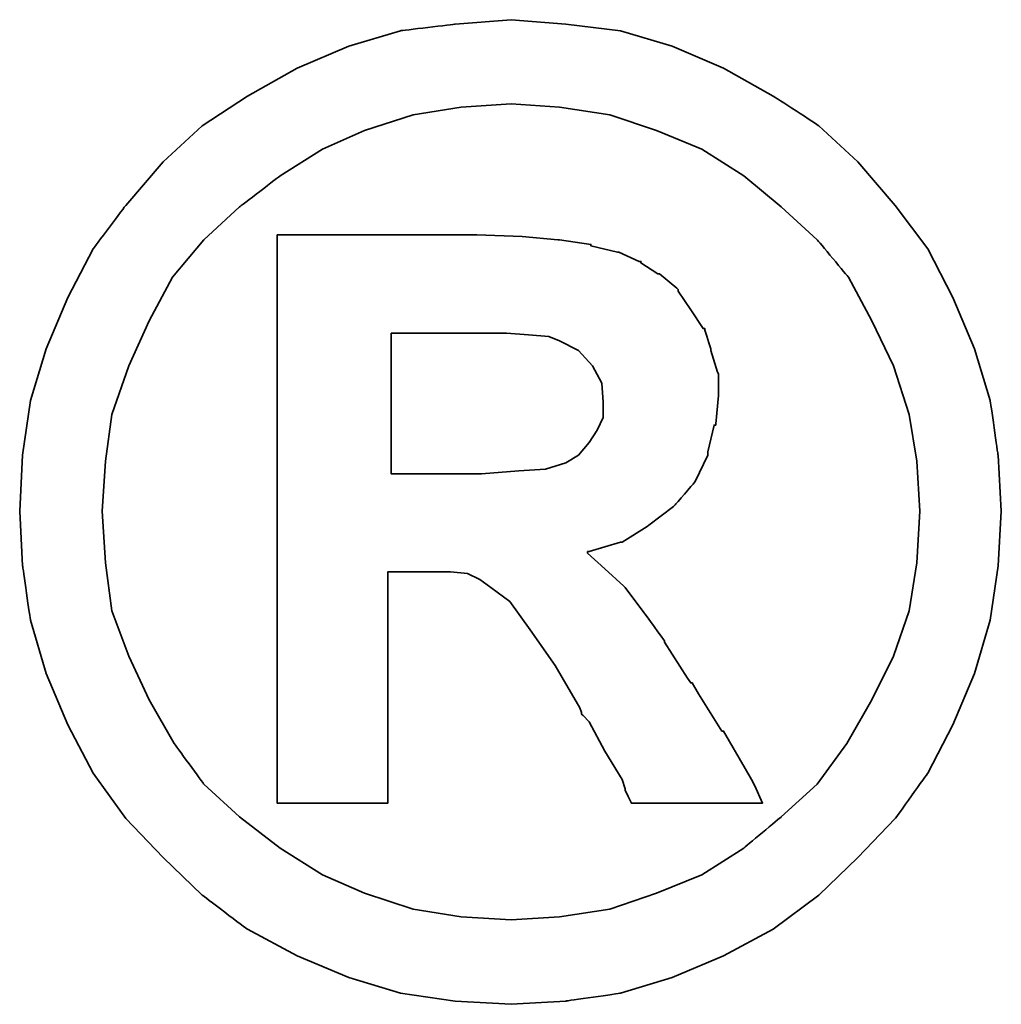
# Model space of a CAD drawing. Header units: millimetres. Extents: x 443 to 3685, y -1599 to 860.
# Tile 145 of 256: x 762.25 to 763.93, y -907.95 to -906.26. Entities that reach past the tile are written whole.
import ezdxf

# ---------------------------------------------------------------- set-up
doc = ezdxf.new("R2010")
doc.units = ezdxf.units.MM
doc.layers.add('DIM', color=4, linetype='CONTINUOUS')
doc.layers.add('layer 1', color=7, linetype='CONTINUOUS')

# ---------------------------------------------------------------- blocks, each defined once
blk = doc.blocks.new('TBI MOTION logo(完整正式版)')
at = {"layer": 'layer 1', "color": 22, "lineweight": 35}
for points, knots in [([(81.20634, 4.98624), (81.20634, 4.98624), (81.18649, 5.32862), (81.18649, 5.32862), (81.18649, 5.32862), (81.18649, 5.32862), (81.13886, 5.66206), (81.13886, 5.66206), (81.13886, 5.66206), (81.13886, 5.66206), (81.04359, 5.97764), (81.04359, 5.97764), (81.04359, 5.97764), (81.04359, 5.97764), (80.91061, 6.29124), (80.91061, 6.29124), (80.91061, 6.29124), (80.91061, 6.29124), (80.75778, 6.58697), (80.75778, 6.58697), (80.75778, 6.58697), (80.75778, 6.58697), (80.5593, 6.85294), (80.5593, 6.85294), (80.5593, 6.85294), (80.5593, 6.85294), (80.33105, 7.1189), (80.33105, 7.1189), (80.33105, 7.1189), (80.33105, 7.1189), (80.09287, 7.33921), (80.09287, 7.33921), (80.09287, 7.33921), (80.09287, 7.33921), (79.815, 7.51982), (79.815, 7.51982), (79.815, 7.51982), (79.815, 7.51982), (79.51133, 7.69051), (79.51133, 7.69051), (79.51133, 7.69051), (79.51133, 7.69051), (79.19773, 7.8235), (79.19773, 7.8235), (79.19773, 7.8235), (79.19773, 7.8235), (78.88215, 7.91877), (78.88215, 7.91877), (78.88215, 7.91877), (78.88215, 7.91877), (78.54871, 7.95846), (78.54871, 7.95846), (78.54871, 7.95846), (78.54871, 7.95846), (78.21526, 7.98625), (78.21526, 7.98625), (78.21526, 7.98625), (78.21526, 7.98625), (77.87388, 7.95846), (77.87388, 7.95846), (77.87388, 7.95846), (77.87388, 7.95846), (77.54044, 7.91877), (77.54044, 7.91877), (77.54044, 7.91877), (77.54044, 7.91877), (77.22485, 7.8235), (77.22485, 7.8235), (77.22485, 7.8235), (77.22485, 7.8235), (76.91027, 7.69051), (76.91027, 7.69051), (76.91027, 7.69051), (76.91027, 7.69051), (76.6056, 7.51982), (76.6056, 7.51982), (76.6056, 7.51982), (76.6056, 7.51982), (76.32972, 7.33921), (76.32972, 7.33921), (76.32972, 7.33921), (76.32972, 7.33921), (76.09154, 7.1189), (76.09154, 7.1189), (76.09154, 7.1189), (76.09154, 7.1189), (75.86329, 6.85294), (75.86329, 6.85294), (75.86329, 6.85294), (75.86329, 6.85294), (75.66382, 6.58697), (75.66382, 6.58697), (75.66382, 6.58697), (75.66382, 6.58697), (75.51099, 6.29124), (75.51099, 6.29124), (75.51099, 6.29124), (75.51099, 6.29124), (75.37702, 5.97764), (75.37702, 5.97764), (75.37702, 5.97764), (75.37702, 5.97764), (75.28175, 5.66206), (75.28175, 5.66206), (75.28175, 5.66206), (75.28175, 5.66206), (75.23411, 5.32862), (75.23411, 5.32862), (75.23411, 5.32862), (75.23411, 5.32862), (75.21625, 4.98624), (75.21625, 4.98624), (75.21625, 4.98624), (75.21625, 4.98624), (75.23411, 4.6528), (75.23411, 4.6528), (75.23411, 4.6528), (75.23411, 4.6528), (75.28175, 4.32035), (75.28175, 4.32035), (75.28175, 4.32035), (75.28175, 4.32035), (75.37702, 3.99583), (75.37702, 3.99583), (75.37702, 3.99583), (75.37702, 3.99583), (75.51099, 3.68224), (75.51099, 3.68224), (75.51099, 3.68224), (75.51099, 3.68224), (75.66382, 3.38749), (75.66382, 3.38749), (75.66382, 3.38749), (75.66382, 3.38749), (75.86329, 3.10963), (75.86329, 3.10963), (75.86329, 3.10963), (75.86329, 3.10963), (76.09154, 2.87145), (76.09154, 2.87145), (76.09154, 2.87145), (76.09154, 2.87145), (76.32972, 2.6432), (76.32972, 2.6432), (76.32972, 2.6432), (76.32972, 2.6432), (76.6056, 2.43381), (76.6056, 2.43381), (76.6056, 2.43381), (76.6056, 2.43381), (76.91027, 2.27205), (76.91027, 2.27205), (76.91027, 2.27205), (76.91027, 2.27205), (77.22485, 2.13906), (77.22485, 2.13906), (77.22485, 2.13906), (77.22485, 2.13906), (77.54044, 2.0438), (77.54044, 2.0438), (77.54044, 2.0438), (77.54044, 2.0438), (77.87388, 1.99616), (77.87388, 1.99616), (77.87388, 1.99616), (77.87388, 1.99616), (78.21526, 1.97631), (78.21526, 1.97631), (78.21526, 1.97631), (78.21526, 1.97631), (78.54871, 1.99616), (78.54871, 1.99616), (78.54871, 1.99616), (78.54871, 1.99616), (78.88215, 2.0438), (78.88215, 2.0438), (78.88215, 2.0438), (78.88215, 2.0438), (79.19773, 2.13906), (79.19773, 2.13906), (79.19773, 2.13906), (79.19773, 2.13906), (79.51133, 2.27205), (79.51133, 2.27205), (79.51133, 2.27205), (79.51133, 2.27205), (79.815, 2.43381), (79.815, 2.43381), (79.815, 2.43381), (79.815, 2.43381), (80.09287, 2.6432), (80.09287, 2.6432), (80.09287, 2.6432), (80.09287, 2.6432), (80.33105, 2.87145), (80.33105, 2.87145), (80.33105, 2.87145), (80.33105, 2.87145), (80.5593, 3.10963), (80.5593, 3.10963), (80.5593, 3.10963), (80.5593, 3.10963), (80.75778, 3.38749), (80.75778, 3.38749), (80.75778, 3.38749), (80.75778, 3.38749), (80.91061, 3.68224), (80.91061, 3.68224), (80.91061, 3.68224), (80.91061, 3.68224), (81.04359, 3.99583), (81.04359, 3.99583), (81.04359, 3.99583), (81.04359, 3.99583), (81.13886, 4.32035), (81.13886, 4.32035), (81.13886, 4.32035), (81.13886, 4.32035), (81.18649, 4.6528), (81.18649, 4.6528), (81.18649, 4.6528), (81.18649, 4.6528), (81.20634, 4.98624), (81.20634, 4.98624)], [0, 0, 0, 0, 0.0178571, 0.0178571, 0.0178571, 0.0178572, 0.0357143, 0.0357143, 0.0357143, 0.0357143, 0.0535714, 0.0535714, 0.0535714, 0.0535714, 0.0714286, 0.0714286, 0.0714286, 0.0714286, 0.0892857, 0.0892857, 0.0892857, 0.0892857, 0.1071429, 0.1071429, 0.1071429, 0.1071429, 0.125, 0.125, 0.125, 0.125, 0.1428571, 0.1428571, 0.1428571, 0.1428572, 0.1607143, 0.1607143, 0.1607143, 0.1607143, 0.1785714, 0.1785714, 0.1785714, 0.1785714, 0.1964286, 0.1964286, 0.1964286, 0.1964286, 0.2142857, 0.2142857, 0.2142857, 0.2142857, 0.2321429, 0.2321429, 0.2321429, 0.2321429, 0.25, 0.25, 0.25, 0.25, 0.2678571, 0.2678571, 0.2678571, 0.2678572, 0.2857143, 0.2857143, 0.2857143, 0.2857143, 0.3035714, 0.3035714, 0.3035714, 0.3035714, 0.3214286, 0.3214286, 0.3214286, 0.3214286, 0.3392857, 0.3392857, 0.3392857, 0.3392857, 0.3571429, 0.3571429, 0.3571429, 0.3571429, 0.375, 0.375, 0.375, 0.375, 0.3928571, 0.3928571, 0.3928571, 0.3928572, 0.4107143, 0.4107143, 0.4107143, 0.4107143, 0.4285714, 0.4285714, 0.4285714, 0.4285714, 0.4464286, 0.4464286, 0.4464286, 0.4464286, 0.4642857, 0.4642857, 0.4642857, 0.4642857, 0.4821429, 0.4821429, 0.4821429, 0.4821429, 0.5, 0.5, 0.5, 0.5, 0.5178571, 0.5178571, 0.5178571, 0.5178572, 0.5357143, 0.5357143, 0.5357143, 0.5357143, 0.5535714, 0.5535714, 0.5535714, 0.5535714, 0.5714286, 0.5714286, 0.5714286, 0.5714286, 0.5892857, 0.5892857, 0.5892857, 0.5892857, 0.6071429, 0.6071429, 0.6071429, 0.6071429, 0.625, 0.625, 0.625, 0.625, 0.6428571, 0.6428571, 0.6428571, 0.6428572, 0.6607143, 0.6607143, 0.6607143, 0.6607143, 0.6785714, 0.6785714, 0.6785714, 0.6785714, 0.6964286, 0.6964286, 0.6964286, 0.6964286, 0.7142857, 0.7142857, 0.7142857, 0.7142857, 0.7321429, 0.7321429, 0.7321429, 0.7321429, 0.75, 0.75, 0.75, 0.75, 0.7678571, 0.7678571, 0.7678571, 0.7678572, 0.7857143, 0.7857143, 0.7857143, 0.7857143, 0.8035714, 0.8035714, 0.8035714, 0.8035714, 0.8214286, 0.8214286, 0.8214286, 0.8214286, 0.8392857, 0.8392857, 0.8392857, 0.8392857, 0.8571429, 0.8571429, 0.8571429, 0.8571429, 0.875, 0.875, 0.875, 0.875, 0.8928571, 0.8928571, 0.8928571, 0.8928572, 0.9107143, 0.9107143, 0.9107143, 0.9107143, 0.9285714, 0.9285714, 0.9285714, 0.9285714, 0.9464286, 0.9464286, 0.9464286, 0.9464286, 0.9642857, 0.9642857, 0.9642857, 0.9642857, 0.9821429, 0.9821429, 0.9821429, 0.9821429, 1, 1, 1, 1]), ([(80.71014, 4.98624), (80.71014, 4.98624), (80.69129, 5.29091), (80.69129, 5.29091), (80.69129, 5.29091), (80.69129, 5.29091), (80.64464, 5.57672), (80.64464, 5.57672), (80.64464, 5.57672), (80.64464, 5.57672), (80.54937, 5.87245), (80.54937, 5.87245), (80.54937, 5.87245), (80.54937, 5.87245), (80.41639, 6.14833), (80.41639, 6.14833), (80.41639, 6.14833), (80.41639, 6.14833), (80.27349, 6.41429), (80.27349, 6.41429), (80.27349, 6.41429), (80.27349, 6.41429), (80.08295, 6.64255), (80.08295, 6.64255), (80.08295, 6.64255), (80.08295, 6.64255), (79.86264, 6.84301), (79.86264, 6.84301), (79.86264, 6.84301), (79.86264, 6.84301), (79.63439, 7.03355), (79.63439, 7.03355), (79.63439, 7.03355), (79.63439, 7.03355), (79.37835, 7.1963), (79.37835, 7.1963), (79.37835, 7.1963), (79.37835, 7.1963), (79.10246, 7.30944), (79.10246, 7.30944), (79.10246, 7.30944), (79.10246, 7.30944), (78.81665, 7.40471), (78.81665, 7.40471), (78.81665, 7.40471), (78.81665, 7.40471), (78.511, 7.45234), (78.511, 7.45234), (78.511, 7.45234), (78.511, 7.45234), (78.21526, 7.47219), (78.21526, 7.47219), (78.21526, 7.47219), (78.21526, 7.47219), (77.9106, 7.45234), (77.9106, 7.45234), (77.9106, 7.45234), (77.9106, 7.45234), (77.61685, 7.40471), (77.61685, 7.40471), (77.61685, 7.40471), (77.61685, 7.40471), (77.32012, 7.30944), (77.32012, 7.30944), (77.32012, 7.30944), (77.32012, 7.30944), (77.06309, 7.1963), (77.06309, 7.1963), (77.06309, 7.1963), (77.06309, 7.1963), (76.80606, 7.03355), (76.80606, 7.03355), (76.80606, 7.03355), (76.80606, 7.03355), (76.55797, 6.84301), (76.55797, 6.84301), (76.55797, 6.84301), (76.55797, 6.84301), (76.34063, 6.64255), (76.34063, 6.64255), (76.34063, 6.64255), (76.34063, 6.64255), (76.1491, 6.41429), (76.1491, 6.41429), (76.1491, 6.41429), (76.1491, 6.41429), (76.0062, 6.14833), (76.0062, 6.14833), (76.0062, 6.14833), (76.0062, 6.14833), (75.88314, 5.87245), (75.88314, 5.87245), (75.88314, 5.87245), (75.88314, 5.87245), (75.77794, 5.57672), (75.77794, 5.57672), (75.77794, 5.57672), (75.77794, 5.57672), (75.73924, 5.29091), (75.73924, 5.29091), (75.73924, 5.29091), (75.73924, 5.29091), (75.72039, 4.98624), (75.72039, 4.98624), (75.72039, 4.98624), (75.72039, 4.98624), (75.73924, 4.67165), (75.73924, 4.67165), (75.73924, 4.67165), (75.73924, 4.67165), (75.77794, 4.37791), (75.77794, 4.37791), (75.77794, 4.37791), (75.77794, 4.37791), (75.88314, 4.10102), (75.88314, 4.10102), (75.88314, 4.10102), (75.88314, 4.10102), (76.0062, 3.83407), (76.0062, 3.83407), (76.0062, 3.83407), (76.0062, 3.83407), (76.15902, 3.56811), (76.15902, 3.56811), (76.15902, 3.56811), (76.15902, 3.56811), (76.34063, 3.32001), (76.34063, 3.32001), (76.34063, 3.32001), (76.34063, 3.32001), (76.55797, 3.11955), (76.55797, 3.11955), (76.55797, 3.11955), (76.55797, 3.11955), (76.80606, 2.92901), (76.80606, 2.92901), (76.80606, 2.92901), (76.80606, 2.92901), (77.06309, 2.76725), (77.06309, 2.76725), (77.06309, 2.76725), (77.06309, 2.76725), (77.32012, 2.65412), (77.32012, 2.65412), (77.32012, 2.65412), (77.32012, 2.65412), (77.61685, 2.55786), (77.61685, 2.55786), (77.61685, 2.55786), (77.61685, 2.55786), (77.9106, 2.51022), (77.9106, 2.51022), (77.9106, 2.51022), (77.9106, 2.51022), (78.21526, 2.49137), (78.21526, 2.49137), (78.21526, 2.49137), (78.21526, 2.49137), (78.511, 2.51022), (78.511, 2.51022), (78.511, 2.51022), (78.511, 2.51022), (78.81665, 2.55786), (78.81665, 2.55786), (78.81665, 2.55786), (78.81665, 2.55786), (79.10246, 2.65412), (79.10246, 2.65412), (79.10246, 2.65412), (79.10246, 2.65412), (79.37835, 2.76725), (79.37835, 2.76725), (79.37835, 2.76725), (79.37835, 2.76725), (79.63439, 2.92901), (79.63439, 2.92901), (79.63439, 2.92901), (79.63439, 2.92901), (79.86264, 3.11955), (79.86264, 3.11955), (79.86264, 3.11955), (79.86264, 3.11955), (80.08295, 3.32001), (80.08295, 3.32001), (80.08295, 3.32001), (80.08295, 3.32001), (80.26356, 3.56811), (80.26356, 3.56811), (80.26356, 3.56811), (80.26356, 3.56811), (80.41639, 3.83407), (80.41639, 3.83407), (80.41639, 3.83407), (80.41639, 3.83407), (80.54937, 4.10102), (80.54937, 4.10102), (80.54937, 4.10102), (80.54937, 4.10102), (80.64464, 4.37791), (80.64464, 4.37791), (80.64464, 4.37791), (80.64464, 4.37791), (80.69129, 4.67165), (80.69129, 4.67165), (80.69129, 4.67165), (80.69129, 4.67165), (80.71014, 4.98624), (80.71014, 4.98624)], [0, 0, 0, 0, 0.0192308, 0.0192308, 0.0192308, 0.0192308, 0.0384615, 0.0384615, 0.0384615, 0.0384615, 0.0576923, 0.0576923, 0.0576923, 0.0576923, 0.0769231, 0.0769231, 0.0769231, 0.0769231, 0.0961538, 0.0961538, 0.0961538, 0.0961539, 0.1153846, 0.1153846, 0.1153846, 0.1153846, 0.1346154, 0.1346154, 0.1346154, 0.1346154, 0.1538462, 0.1538462, 0.1538462, 0.1538462, 0.1730769, 0.1730769, 0.1730769, 0.1730769, 0.1923077, 0.1923077, 0.1923077, 0.1923077, 0.2115385, 0.2115385, 0.2115385, 0.2115385, 0.2307692, 0.2307692, 0.2307692, 0.2307692, 0.25, 0.25, 0.25, 0.25, 0.2692308, 0.2692308, 0.2692308, 0.2692308, 0.2884615, 0.2884615, 0.2884615, 0.2884615, 0.3076923, 0.3076923, 0.3076923, 0.3076923, 0.3269231, 0.3269231, 0.3269231, 0.3269231, 0.3461538, 0.3461538, 0.3461538, 0.3461539, 0.3653846, 0.3653846, 0.3653846, 0.3653846, 0.3846154, 0.3846154, 0.3846154, 0.3846154, 0.4038462, 0.4038462, 0.4038462, 0.4038462, 0.4230769, 0.4230769, 0.4230769, 0.4230769, 0.4423077, 0.4423077, 0.4423077, 0.4423077, 0.4615385, 0.4615385, 0.4615385, 0.4615385, 0.4807692, 0.4807692, 0.4807692, 0.4807692, 0.5, 0.5, 0.5, 0.5, 0.5192308, 0.5192308, 0.5192308, 0.5192308, 0.5384615, 0.5384615, 0.5384615, 0.5384615, 0.5576923, 0.5576923, 0.5576923, 0.5576923, 0.5769231, 0.5769231, 0.5769231, 0.5769231, 0.5961538, 0.5961538, 0.5961538, 0.5961539, 0.6153846, 0.6153846, 0.6153846, 0.6153846, 0.6346154, 0.6346154, 0.6346154, 0.6346154, 0.6538462, 0.6538462, 0.6538462, 0.6538462, 0.6730769, 0.6730769, 0.6730769, 0.6730769, 0.6923077, 0.6923077, 0.6923077, 0.6923077, 0.7115385, 0.7115385, 0.7115385, 0.7115385, 0.7307692, 0.7307692, 0.7307692, 0.7307692, 0.75, 0.75, 0.75, 0.75, 0.7692308, 0.7692308, 0.7692308, 0.7692308, 0.7884615, 0.7884615, 0.7884615, 0.7884615, 0.8076923, 0.8076923, 0.8076923, 0.8076923, 0.8269231, 0.8269231, 0.8269231, 0.8269231, 0.8461538, 0.8461538, 0.8461538, 0.8461539, 0.8653846, 0.8653846, 0.8653846, 0.8653846, 0.8846154, 0.8846154, 0.8846154, 0.8846154, 0.9038462, 0.9038462, 0.9038462, 0.9038462, 0.9230769, 0.9230769, 0.9230769, 0.9230769, 0.9423077, 0.9423077, 0.9423077, 0.9423077, 0.9615385, 0.9615385, 0.9615385, 0.9615385, 0.9807692, 0.9807692, 0.9807692, 0.9807692, 1, 1, 1, 1]), ([(76.78721, 3.2823), (76.78721, 3.2823), (76.78721, 3.32001), (76.78721, 3.32001), (76.78721, 3.32001), (76.78721, 3.32001), (76.78721, 3.42422), (76.78721, 3.42422), (76.78721, 3.42422), (76.78721, 3.42422), (76.78721, 3.59689), (76.78721, 3.59689), (76.78721, 3.59689), (76.78721, 3.59689), (76.78721, 3.80529), (76.78721, 3.80529), (76.78721, 3.80529), (76.78721, 3.80529), (76.78721, 4.0524), (76.78721, 4.0524), (76.78721, 4.0524), (76.78721, 4.0524), (76.78721, 4.32035), (76.78721, 4.32035), (76.78721, 4.32035), (76.78721, 4.32035), (76.78721, 4.92868), (76.78721, 4.92868), (76.78721, 4.92868), (76.78721, 4.92868), (76.78721, 5.53801), (76.78721, 5.53801), (76.78721, 5.53801), (76.78721, 5.53801), (76.78721, 5.82482), (76.78721, 5.82482), (76.78721, 5.82482), (76.78721, 5.82482), (76.78721, 6.07291), (76.78721, 6.07291), (76.78721, 6.07291), (76.78721, 6.07291), (76.78721, 6.30017), (76.78721, 6.30017), (76.78721, 6.30017), (76.78721, 6.30017), (76.78721, 6.45399), (76.78721, 6.45399), (76.78721, 6.45399), (76.78721, 6.45399), (76.78721, 6.5572), (76.78721, 6.5572), (76.78721, 6.5572), (76.78721, 6.5572), (76.78721, 6.59689), (76.78721, 6.59689), (76.78721, 6.59689), (76.78721, 6.59689), (76.78721, 6.67232), (76.78721, 6.67232), (76.78721, 6.67232), (76.78721, 6.67232), (76.8537, 6.67232), (76.8537, 6.67232), (76.8537, 6.67232), (76.8537, 6.67232), (76.87355, 6.67232), (76.87355, 6.67232), (76.87355, 6.67232), (76.87355, 6.67232), (76.91027, 6.67232), (76.91027, 6.67232), (76.91027, 6.67232), (76.91027, 6.67232), (77.04424, 6.67232), (77.04424, 6.67232), (77.04424, 6.67232), (77.04424, 6.67232), (77.22485, 6.67232), (77.22485, 6.67232), (77.22485, 6.67232), (77.22485, 6.67232), (77.43524, 6.67232), (77.43524, 6.67232), (77.43524, 6.67232), (77.43524, 6.67232), (77.65357, 6.67232), (77.65357, 6.67232), (77.65357, 6.67232), (77.65357, 6.67232), (77.82625, 6.67232), (77.82625, 6.67232), (77.82625, 6.67232), (77.82625, 6.67232), (77.94037, 6.67232), (77.94037, 6.67232), (77.94037, 6.67232), (77.94037, 6.67232), (77.97709, 6.67232), (77.97709, 6.67232), (77.97709, 6.67232), (77.97709, 6.67232), (77.99694, 6.67232), (77.99694, 6.67232), (77.99694, 6.67232), (77.99694, 6.67232), (78.00686, 6.67232), (78.00686, 6.67232), (78.00686, 6.67232), (78.00686, 6.67232), (78.28275, 6.6624), (78.28275, 6.6624), (78.28275, 6.6624), (78.28275, 6.6624), (78.50107, 6.64255), (78.50107, 6.64255), (78.50107, 6.64255), (78.50107, 6.64255), (78.511, 6.64255), (78.511, 6.64255), (78.511, 6.64255), (78.511, 6.64255), (78.70154, 6.61476), (78.70154, 6.61476), (78.70154, 6.61476), (78.70154, 6.61476), (78.70154, 6.60483), (78.70154, 6.60483), (78.70154, 6.60483), (78.70154, 6.60483), (78.86429, 6.56713), (78.86429, 6.56713), (78.86429, 6.56713), (78.86429, 6.56713), (78.87223, 6.56713), (78.87223, 6.56713), (78.87223, 6.56713), (78.87223, 6.56713), (78.99727, 6.51056), (78.99727, 6.51056), (78.99727, 6.51056), (78.99727, 6.51056), (79.00719, 6.51056), (79.00719, 6.51056), (79.00719, 6.51056), (79.00719, 6.51056), (79.00719, 6.50162), (79.00719, 6.50162), (79.00719, 6.50162), (79.00719, 6.50162), (79.1104, 6.43415), (79.1104, 6.43415), (79.1104, 6.43415), (79.1104, 6.43415), (79.12132, 6.43415), (79.12132, 6.43415), (79.12132, 6.43415), (79.12132, 6.43415), (79.22552, 6.34781), (79.22552, 6.34781), (79.22552, 6.34781), (79.22552, 6.34781), (79.23544, 6.33888), (79.23544, 6.33888), (79.23544, 6.33888), (79.23544, 6.33888), (79.23544, 6.32895), (79.23544, 6.32895), (79.23544, 6.32895), (79.23544, 6.32895), (79.31087, 6.21483), (79.31087, 6.21483), (79.31087, 6.21483), (79.31087, 6.21483), (79.38629, 6.1007), (79.38629, 6.1007), (79.38629, 6.1007), (79.38629, 6.1007), (79.3972, 6.1007), (79.3972, 6.1007), (79.3972, 6.1007), (79.3972, 6.1007), (79.3972, 6.09078), (79.3972, 6.09078), (79.3972, 6.09078), (79.3972, 6.09078), (79.43392, 5.97764), (79.43392, 5.97764), (79.43392, 5.97764), (79.43392, 5.97764), (79.43392, 5.96772), (79.43392, 5.96772), (79.43392, 5.96772), (79.43392, 5.96772), (79.47362, 5.83474), (79.47362, 5.83474), (79.47362, 5.83474), (79.47362, 5.83474), (79.48156, 5.82482), (79.48156, 5.82482), (79.48156, 5.82482), (79.48156, 5.82482), (79.48156, 5.69977), (79.48156, 5.69977), (79.48156, 5.69977), (79.48156, 5.69977), (79.48156, 5.69183), (79.48156, 5.69183), (79.48156, 5.69183), (79.48156, 5.69183), (79.4637, 5.51915), (79.4637, 5.51915), (79.4637, 5.51915), (79.4637, 5.51915), (79.4637, 5.51122), (79.4637, 5.51122), (79.4637, 5.51122), (79.4637, 5.51122), (79.45377, 5.51122), (79.45377, 5.51122), (79.45377, 5.51122), (79.45377, 5.51122), (79.41507, 5.34847), (79.41507, 5.34847), (79.41507, 5.34847), (79.41507, 5.34847), (79.41507, 5.33854), (79.41507, 5.33854), (79.41507, 5.33854), (79.41507, 5.33854), (79.41507, 5.32862), (79.41507, 5.32862), (79.41507, 5.32862), (79.41507, 5.32862), (79.33865, 5.16785), (79.33865, 5.16785), (79.33865, 5.16785), (79.33865, 5.16785), (79.33071, 5.15693), (79.33071, 5.15693), (79.33071, 5.15693), (79.33071, 5.15693), (79.2156, 5.02495), (79.2156, 5.02495), (79.2156, 5.02495), (79.2156, 5.02495), (79.20567, 5.01502), (79.20567, 5.01502), (79.20567, 5.01502), (79.20567, 5.01502), (79.05483, 4.89991), (79.05483, 4.89991), (79.05483, 4.89991), (79.05483, 4.89991), (79.04491, 4.89197), (79.04491, 4.89197), (79.04491, 4.89197), (79.04491, 4.89197), (78.89208, 4.7967), (78.89208, 4.7967), (78.89208, 4.7967), (78.89208, 4.7967), (78.88215, 4.7967), (78.88215, 4.7967), (78.88215, 4.7967), (78.88215, 4.7967), (78.69161, 4.73913), (78.69161, 4.73913), (78.69161, 4.73913), (78.69161, 4.73913), (78.68169, 4.73913), (78.68169, 4.73913), (78.68169, 4.73913), (78.68169, 4.73913), (78.68169, 4.72921), (78.68169, 4.72921), (78.68169, 4.72921), (78.68169, 4.72921), (78.78688, 4.63394), (78.78688, 4.63394), (78.78688, 4.63394), (78.78688, 4.63394), (78.902, 4.52875), (78.902, 4.52875), (78.902, 4.52875), (78.902, 4.52875), (78.91093, 4.52081), (78.91093, 4.52081), (78.91093, 4.52081), (78.91093, 4.52081), (79.02506, 4.36798), (79.02506, 4.36798), (79.02506, 4.36798), (79.02506, 4.36798), (79.1501, 4.1953), (79.1501, 4.1953), (79.1501, 4.1953), (79.1501, 4.1953), (79.1501, 4.18736), (79.1501, 4.18736), (79.1501, 4.18736), (79.1501, 4.18736), (79.29201, 3.96705), (79.29201, 3.96705), (79.29201, 3.96705), (79.29201, 3.96705), (79.31087, 3.93828), (79.31087, 3.93828), (79.31087, 3.93828), (79.31087, 3.93828), (79.32079, 3.93828), (79.32079, 3.93828), (79.32079, 3.93828), (79.32079, 3.93828), (79.3585, 3.87178), (79.3585, 3.87178), (79.3585, 3.87178), (79.3585, 3.87178), (79.50141, 3.64353), (79.50141, 3.64353), (79.50141, 3.64353), (79.50141, 3.64353), (79.51133, 3.64353), (79.51133, 3.64353), (79.51133, 3.64353), (79.51133, 3.64353), (79.64431, 3.41528), (79.64431, 3.41528), (79.64431, 3.41528), (79.64431, 3.41528), (79.68202, 3.3478), (79.68202, 3.3478), (79.68202, 3.3478), (79.68202, 3.3478), (79.70187, 3.31009), (79.70187, 3.31009), (79.70187, 3.31009), (79.70187, 3.31009), (79.7495, 3.2049), (79.7495, 3.2049), (79.7495, 3.2049), (79.7495, 3.2049), (79.64431, 3.2049), (79.64431, 3.2049), (79.64431, 3.2049), (79.64431, 3.2049), (79.62546, 3.2049), (79.62546, 3.2049), (79.62546, 3.2049), (79.62546, 3.2049), (79.53912, 3.2049), (79.53912, 3.2049), (79.53912, 3.2049), (79.53912, 3.2049), (79.31087, 3.2049), (79.31087, 3.2049), (79.31087, 3.2049), (79.31087, 3.2049), (79.08262, 3.2049), (79.08262, 3.2049), (79.08262, 3.2049), (79.08262, 3.2049), (79.00719, 3.2049), (79.00719, 3.2049), (79.00719, 3.2049), (79.00719, 3.2049), (78.98735, 3.2049), (78.98735, 3.2049), (78.98735, 3.2049), (78.98735, 3.2049), (78.94964, 3.2049), (78.94964, 3.2049), (78.94964, 3.2049), (78.94964, 3.2049), (78.92979, 3.24459), (78.92979, 3.24459), (78.92979, 3.24459), (78.92979, 3.24459), (78.91093, 3.2823), (78.91093, 3.2823), (78.91093, 3.2823), (78.91093, 3.2823), (78.91093, 3.29223), (78.91093, 3.29223), (78.91093, 3.29223), (78.91093, 3.29223), (78.89208, 3.3478), (78.89208, 3.3478), (78.89208, 3.3478), (78.89208, 3.3478), (78.78688, 3.52048), (78.78688, 3.52048), (78.78688, 3.52048), (78.78688, 3.52048), (78.69161, 3.7001), (78.69161, 3.7001), (78.69161, 3.7001), (78.69161, 3.7001), (78.6539, 3.7388), (78.6539, 3.7388), (78.6539, 3.7388), (78.6539, 3.7388), (78.64398, 3.74873), (78.64398, 3.74873), (78.64398, 3.74873), (78.64398, 3.74873), (78.64398, 3.75766), (78.64398, 3.75766), (78.64398, 3.75766), (78.64398, 3.75766), (78.63405, 3.78644), (78.63405, 3.78644), (78.63405, 3.78644), (78.63405, 3.78644), (78.48321, 4.04347), (78.48321, 4.04347), (78.48321, 4.04347), (78.48321, 4.04347), (78.33038, 4.2618), (78.33038, 4.2618), (78.33038, 4.2618), (78.33038, 4.2618), (78.20732, 4.43447), (78.20732, 4.43447), (78.20732, 4.43447), (78.20732, 4.43447), (78.09221, 4.52081), (78.09221, 4.52081), (78.09221, 4.52081), (78.09221, 4.52081), (78.02472, 4.56845), (78.02472, 4.56845), (78.02472, 4.56845), (78.02472, 4.56845), (77.9493, 4.60616), (77.9493, 4.60616), (77.9493, 4.60616), (77.9493, 4.60616), (77.8451, 4.61608), (77.8451, 4.61608), (77.8451, 4.61608), (77.8451, 4.61608), (77.71113, 4.61608), (77.71113, 4.61608), (77.71113, 4.61608), (77.71113, 4.61608), (77.69128, 4.61608), (77.69128, 4.61608), (77.69128, 4.61608), (77.69128, 4.61608), (77.67342, 4.61608), (77.67342, 4.61608), (77.67342, 4.61608), (77.67342, 4.61608), (77.5583, 4.61608), (77.5583, 4.61608), (77.5583, 4.61608), (77.5583, 4.61608), (77.46303, 4.61608), (77.46303, 4.61608), (77.46303, 4.61608), (77.46303, 4.61608), (77.46303, 4.54761), (77.46303, 4.54761), (77.46303, 4.54761), (77.46303, 4.54761), (77.46303, 4.47318), (77.46303, 4.47318), (77.46303, 4.47318), (77.46303, 4.47318), (77.46303, 4.24294), (77.46303, 4.24294), (77.46303, 4.24294), (77.46303, 4.24294), (77.46303, 3.99583), (77.46303, 3.99583), (77.46303, 3.99583), (77.46303, 3.99583), (77.46303, 3.72888), (77.46303, 3.72888), (77.46303, 3.72888), (77.46303, 3.72888), (77.46303, 3.51055), (77.46303, 3.51055), (77.46303, 3.51055), (77.46303, 3.51055), (77.46303, 3.42422), (77.46303, 3.42422), (77.46303, 3.42422), (77.46303, 3.42422), (77.46303, 3.35773), (77.46303, 3.35773), (77.46303, 3.35773), (77.46303, 3.35773), (77.46303, 3.30017), (77.46303, 3.30017), (77.46303, 3.30017), (77.46303, 3.30017), (77.46303, 3.2823), (77.46303, 3.2823), (77.46303, 3.2823), (77.46303, 3.2823), (77.46303, 3.2049), (77.46303, 3.2049), (77.46303, 3.2049), (77.46303, 3.2049), (77.39753, 3.2049), (77.39753, 3.2049), (77.39753, 3.2049), (77.39753, 3.2049), (77.37768, 3.2049), (77.37768, 3.2049), (77.37768, 3.2049), (77.37768, 3.2049), (77.32012, 3.2049), (77.32012, 3.2049), (77.32012, 3.2049), (77.32012, 3.2049), (77.12165, 3.2049), (77.12165, 3.2049), (77.12165, 3.2049), (77.12165, 3.2049), (76.94897, 3.2049), (76.94897, 3.2049), (76.94897, 3.2049), (76.94897, 3.2049), (76.8924, 3.2049), (76.8924, 3.2049), (76.8924, 3.2049), (76.8924, 3.2049), (76.8537, 3.2049), (76.8537, 3.2049), (76.8537, 3.2049), (76.8537, 3.2049), (76.78721, 3.2049), (76.78721, 3.2049), (76.78721, 3.2049), (76.78721, 3.2049), (76.78721, 3.2823), (76.78721, 3.2823)], [0, 0, 0, 0, 0.0074074, 0.0074074, 0.0074074, 0.0074074, 0.0148148, 0.0148148, 0.0148148, 0.0148148, 0.0222222, 0.0222222, 0.0222222, 0.0222222, 0.0296296, 0.0296296, 0.0296296, 0.0296296, 0.037037, 0.037037, 0.037037, 0.037037, 0.0444444, 0.0444444, 0.0444444, 0.0444445, 0.0518519, 0.0518519, 0.0518519, 0.0518519, 0.0592593, 0.0592593, 0.0592593, 0.0592593, 0.0666667, 0.0666667, 0.0666667, 0.0666667, 0.0740741, 0.0740741, 0.0740741, 0.0740741, 0.0814815, 0.0814815, 0.0814815, 0.0814815, 0.0888889, 0.0888889, 0.0888889, 0.0888889, 0.0962963, 0.0962963, 0.0962963, 0.0962963, 0.1037037, 0.1037037, 0.1037037, 0.1037037, 0.1111111, 0.1111111, 0.1111111, 0.1111111, 0.1185185, 0.1185185, 0.1185185, 0.1185185, 0.1259259, 0.1259259, 0.1259259, 0.1259259, 0.1333333, 0.1333333, 0.1333333, 0.1333333, 0.1407407, 0.1407407, 0.1407407, 0.1407408, 0.1481481, 0.1481481, 0.1481481, 0.1481482, 0.1555556, 0.1555556, 0.1555556, 0.1555556, 0.162963, 0.162963, 0.162963, 0.162963, 0.1703704, 0.1703704, 0.1703704, 0.1703704, 0.1777778, 0.1777778, 0.1777778, 0.1777778, 0.1851852, 0.1851852, 0.1851852, 0.1851852, 0.1925926, 0.1925926, 0.1925926, 0.1925926, 0.2, 0.2, 0.2, 0.2, 0.2074074, 0.2074074, 0.2074074, 0.2074074, 0.2148148, 0.2148148, 0.2148148, 0.2148148, 0.2222222, 0.2222222, 0.2222222, 0.2222222, 0.2296296, 0.2296296, 0.2296296, 0.2296296, 0.237037, 0.237037, 0.237037, 0.237037, 0.2444444, 0.2444444, 0.2444444, 0.2444445, 0.2518519, 0.2518519, 0.2518519, 0.2518519, 0.2592593, 0.2592593, 0.2592593, 0.2592593, 0.2666667, 0.2666667, 0.2666667, 0.2666667, 0.2740741, 0.2740741, 0.2740741, 0.2740741, 0.2814815, 0.2814815, 0.2814815, 0.2814815, 0.2888889, 0.2888889, 0.2888889, 0.2888889, 0.2962963, 0.2962963, 0.2962963, 0.2962963, 0.3037037, 0.3037037, 0.3037037, 0.3037037, 0.3111111, 0.3111111, 0.3111111, 0.3111111, 0.3185185, 0.3185185, 0.3185185, 0.3185185, 0.3259259, 0.3259259, 0.3259259, 0.3259259, 0.3333333, 0.3333333, 0.3333333, 0.3333333, 0.3407407, 0.3407407, 0.3407407, 0.3407408, 0.3481481, 0.3481481, 0.3481481, 0.3481482, 0.3555556, 0.3555556, 0.3555556, 0.3555556, 0.362963, 0.362963, 0.362963, 0.362963, 0.3703704, 0.3703704, 0.3703704, 0.3703704, 0.3777778, 0.3777778, 0.3777778, 0.3777778, 0.3851852, 0.3851852, 0.3851852, 0.3851852, 0.3925926, 0.3925926, 0.3925926, 0.3925926, 0.4, 0.4, 0.4, 0.4, 0.4074074, 0.4074074, 0.4074074, 0.4074074, 0.4148148, 0.4148148, 0.4148148, 0.4148148, 0.4222222, 0.4222222, 0.4222222, 0.4222222, 0.4296296, 0.4296296, 0.4296296, 0.4296296, 0.437037, 0.437037, 0.437037, 0.437037, 0.4444444, 0.4444444, 0.4444444, 0.4444445, 0.4518519, 0.4518519, 0.4518519, 0.4518519, 0.4592593, 0.4592593, 0.4592593, 0.4592593, 0.4666667, 0.4666667, 0.4666667, 0.4666667, 0.4740741, 0.4740741, 0.4740741, 0.4740741, 0.4814815, 0.4814815, 0.4814815, 0.4814815, 0.4888889, 0.4888889, 0.4888889, 0.4888889, 0.4962963, 0.4962963, 0.4962963, 0.4962963, 0.5037037, 0.5037037, 0.5037037, 0.5037037, 0.5111111, 0.5111111, 0.5111111, 0.5111111, 0.5185185, 0.5185185, 0.5185185, 0.5185185, 0.5259259, 0.5259259, 0.5259259, 0.5259259, 0.5333333, 0.5333333, 0.5333333, 0.5333333, 0.5407407, 0.5407407, 0.5407407, 0.5407408, 0.5481481, 0.5481481, 0.5481481, 0.5481482, 0.5555556, 0.5555556, 0.5555556, 0.5555556, 0.562963, 0.562963, 0.562963, 0.562963, 0.5703704, 0.5703704, 0.5703704, 0.5703704, 0.5777778, 0.5777778, 0.5777778, 0.5777778, 0.5851852, 0.5851852, 0.5851852, 0.5851852, 0.5925926, 0.5925926, 0.5925926, 0.5925926, 0.6, 0.6, 0.6, 0.6, 0.6074074, 0.6074074, 0.6074074, 0.6074074, 0.6148148, 0.6148148, 0.6148148, 0.6148148, 0.6222222, 0.6222222, 0.6222222, 0.6222222, 0.6296296, 0.6296296, 0.6296296, 0.6296296, 0.637037, 0.637037, 0.637037, 0.637037, 0.6444444, 0.6444444, 0.6444444, 0.6444445, 0.6518519, 0.6518519, 0.6518519, 0.6518519, 0.6592593, 0.6592593, 0.6592593, 0.6592593, 0.6666667, 0.6666667, 0.6666667, 0.6666667, 0.6740741, 0.6740741, 0.6740741, 0.6740741, 0.6814815, 0.6814815, 0.6814815, 0.6814815, 0.6888889, 0.6888889, 0.6888889, 0.6888889, 0.6962963, 0.6962963, 0.6962963, 0.6962963, 0.7037037, 0.7037037, 0.7037037, 0.7037037, 0.7111111, 0.7111111, 0.7111111, 0.7111111, 0.7185185, 0.7185185, 0.7185185, 0.7185185, 0.7259259, 0.7259259, 0.7259259, 0.7259259, 0.7333333, 0.7333333, 0.7333333, 0.7333333, 0.7407407, 0.7407407, 0.7407407, 0.7407408, 0.7481481, 0.7481481, 0.7481481, 0.7481482, 0.7555556, 0.7555556, 0.7555556, 0.7555556, 0.762963, 0.762963, 0.762963, 0.762963, 0.7703704, 0.7703704, 0.7703704, 0.7703704, 0.7777778, 0.7777778, 0.7777778, 0.7777778, 0.7851852, 0.7851852, 0.7851852, 0.7851852, 0.7925926, 0.7925926, 0.7925926, 0.7925926, 0.8, 0.8, 0.8, 0.8, 0.8074074, 0.8074074, 0.8074074, 0.8074074, 0.8148148, 0.8148148, 0.8148148, 0.8148148, 0.8222222, 0.8222222, 0.8222222, 0.8222222, 0.8296296, 0.8296296, 0.8296296, 0.8296296, 0.837037, 0.837037, 0.837037, 0.837037, 0.8444444, 0.8444444, 0.8444444, 0.8444445, 0.8518519, 0.8518519, 0.8518519, 0.8518519, 0.8592593, 0.8592593, 0.8592593, 0.8592593, 0.8666667, 0.8666667, 0.8666667, 0.8666667, 0.8740741, 0.8740741, 0.8740741, 0.8740741, 0.8814815, 0.8814815, 0.8814815, 0.8814815, 0.8888889, 0.8888889, 0.8888889, 0.8888889, 0.8962963, 0.8962963, 0.8962963, 0.8962963, 0.9037037, 0.9037037, 0.9037037, 0.9037037, 0.9111111, 0.9111111, 0.9111111, 0.9111111, 0.9185185, 0.9185185, 0.9185185, 0.9185185, 0.9259259, 0.9259259, 0.9259259, 0.9259259, 0.9333333, 0.9333333, 0.9333333, 0.9333333, 0.9407407, 0.9407407, 0.9407407, 0.9407408, 0.9481481, 0.9481481, 0.9481481, 0.9481482, 0.9555556, 0.9555556, 0.9555556, 0.9555556, 0.962963, 0.962963, 0.962963, 0.962963, 0.9703704, 0.9703704, 0.9703704, 0.9703704, 0.9777778, 0.9777778, 0.9777778, 0.9777778, 0.9851852, 0.9851852, 0.9851852, 0.9851852, 0.9925926, 0.9925926, 0.9925926, 0.9925926, 1, 1, 1, 1]), ([(77.48288, 6.07291), (77.48288, 6.07291), (77.48288, 5.99551), (77.48288, 5.99551), (77.48288, 5.99551), (77.48288, 5.99551), (77.48288, 5.82482), (77.48288, 5.82482), (77.48288, 5.82482), (77.48288, 5.82482), (77.48288, 5.63328), (77.48288, 5.63328), (77.48288, 5.63328), (77.48288, 5.63328), (77.48288, 5.46358), (77.48288, 5.46358), (77.48288, 5.46358), (77.48288, 5.46358), (77.48288, 5.29091), (77.48288, 5.29091), (77.48288, 5.29091), (77.48288, 5.29091), (77.48288, 5.21449), (77.48288, 5.21449), (77.48288, 5.21449), (77.48288, 5.21449), (77.50074, 5.21449), (77.50074, 5.21449), (77.50074, 5.21449), (77.50074, 5.21449), (77.71113, 5.21449), (77.71113, 5.21449), (77.71113, 5.21449), (77.71113, 5.21449), (77.94037, 5.21449), (77.94037, 5.21449), (77.94037, 5.21449), (77.94037, 5.21449), (78.01579, 5.21449), (78.01579, 5.21449), (78.01579, 5.21449), (78.01579, 5.21449), (78.03465, 5.21449), (78.03465, 5.21449), (78.03465, 5.21449), (78.03465, 5.21449), (78.2629, 5.23335), (78.2629, 5.23335), (78.2629, 5.23335), (78.2629, 5.23335), (78.42565, 5.24327), (78.42565, 5.24327), (78.42565, 5.24327), (78.42565, 5.24327), (78.54871, 5.28098), (78.54871, 5.28098), (78.54871, 5.28098), (78.54871, 5.28098), (78.62611, 5.32862), (78.62611, 5.32862), (78.62611, 5.32862), (78.62611, 5.32862), (78.69161, 5.40503), (78.69161, 5.40503), (78.69161, 5.40503), (78.69161, 5.40503), (78.73925, 5.48145), (78.73925, 5.48145), (78.73925, 5.48145), (78.73925, 5.48145), (78.77696, 5.55885), (78.77696, 5.55885), (78.77696, 5.55885), (78.77696, 5.55885), (78.77696, 5.65214), (78.77696, 5.65214), (78.77696, 5.65214), (78.77696, 5.65214), (78.76902, 5.76726), (78.76902, 5.76726), (78.76902, 5.76726), (78.76902, 5.76726), (78.71146, 5.87245), (78.71146, 5.87245), (78.71146, 5.87245), (78.71146, 5.87245), (78.62611, 5.96772), (78.62611, 5.96772), (78.62611, 5.96772), (78.62611, 5.96772), (78.511, 6.02528), (78.511, 6.02528), (78.511, 6.02528), (78.511, 6.02528), (78.44451, 6.05306), (78.44451, 6.05306), (78.44451, 6.05306), (78.44451, 6.05306), (78.32046, 6.06299), (78.32046, 6.06299), (78.32046, 6.06299), (78.32046, 6.06299), (78.18748, 6.07291), (78.18748, 6.07291), (78.18748, 6.07291), (78.18748, 6.07291), (77.99694, 6.07291), (77.99694, 6.07291), (77.99694, 6.07291), (77.99694, 6.07291), (77.97709, 6.07291), (77.97709, 6.07291), (77.97709, 6.07291), (77.97709, 6.07291), (77.90167, 6.07291), (77.90167, 6.07291), (77.90167, 6.07291), (77.90167, 6.07291), (77.69128, 6.07291), (77.69128, 6.07291), (77.69128, 6.07291), (77.69128, 6.07291), (77.50074, 6.07291), (77.50074, 6.07291), (77.50074, 6.07291), (77.50074, 6.07291), (77.48288, 6.07291), (77.48288, 6.07291)], [0, 0, 0, 0, 0.03125, 0.03125, 0.03125, 0.03125, 0.0625, 0.0625, 0.0625, 0.0625, 0.09375, 0.09375, 0.09375, 0.09375, 0.125, 0.125, 0.125, 0.125, 0.15625, 0.15625, 0.15625, 0.15625, 0.1875, 0.1875, 0.1875, 0.1875, 0.21875, 0.21875, 0.21875, 0.21875, 0.25, 0.25, 0.25, 0.25, 0.28125, 0.28125, 0.28125, 0.28125, 0.3125, 0.3125, 0.3125, 0.3125, 0.34375, 0.34375, 0.34375, 0.34375, 0.375, 0.375, 0.375, 0.375, 0.40625, 0.40625, 0.40625, 0.40625, 0.4375, 0.4375, 0.4375, 0.4375, 0.46875, 0.46875, 0.46875, 0.46875, 0.5, 0.5, 0.5, 0.5, 0.53125, 0.53125, 0.53125, 0.53125, 0.5625, 0.5625, 0.5625, 0.5625, 0.59375, 0.59375, 0.59375, 0.59375, 0.625, 0.625, 0.625, 0.625, 0.65625, 0.65625, 0.65625, 0.65625, 0.6875, 0.6875, 0.6875, 0.6875, 0.71875, 0.71875, 0.71875, 0.71875, 0.75, 0.75, 0.75, 0.75, 0.78125, 0.78125, 0.78125, 0.78125, 0.8125, 0.8125, 0.8125, 0.8125, 0.84375, 0.84375, 0.84375, 0.84375, 0.875, 0.875, 0.875, 0.875, 0.90625, 0.90625, 0.90625, 0.90625, 0.9375, 0.9375, 0.9375, 0.9375, 0.96875, 0.96875, 0.96875, 0.96875, 1, 1, 1, 1])]:
    blk.add_open_spline(points, degree=3, knots=knots, dxfattribs=at)

msp = doc.modelspace()

# ---------------------------------------------------------------- block references
at = {"layer": 'DIM', "color": 7, "xscale": 0.2802190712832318, "yscale": 0.2802190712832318, "zscale": 0.2802190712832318}
msp.add_blockref('TBI MOTION logo(完整正式版)', (741.1765, -908.5022), dxfattribs=at)

doc.saveas('drawing.dxf')
